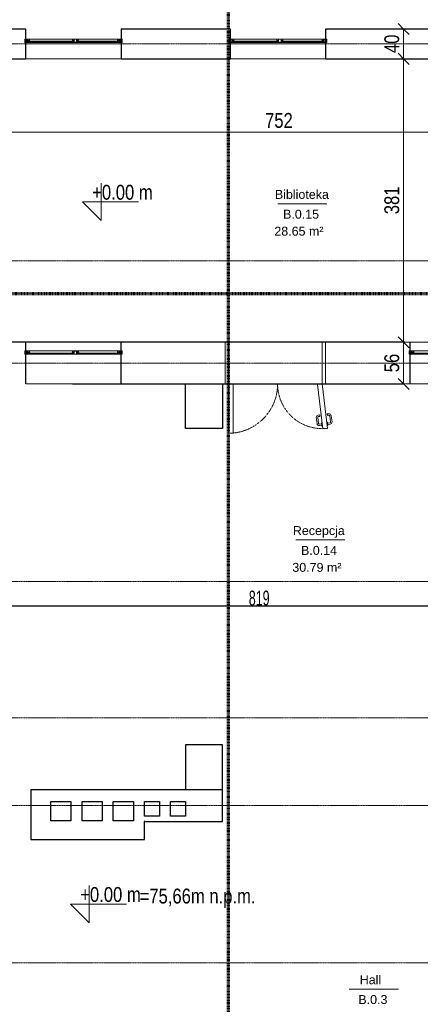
# Model space of a CAD drawing. Header units: millimetres. Extents: x -56965 to 15328, y -25411 to 16900.
# Tile 50 of 69: x -23923 to -18533, y -6241 to 6991. Entities that reach past the tile are written whole.
import ezdxf

# ---------------------------------------------------------------- set-up
doc = ezdxf.new("R2010")
doc.units = ezdxf.units.MM
doc.linetypes.add('Kreska', pattern=[6.35, 3.175, -3.175])
doc.linetypes.add('Linia siatki', pattern=[22.225, 12.7, -3.175, 3.175, -3.175])
for name, color, linetype, lineweight in [('A-ANNO-DIMS', 7, 'Continuous', 5), ('A-ANNO-DIMS-100', 7, 'Continuous', 5), ('A-AREA', 7, 'Continuous', 5), ('A-AREA-IDEN', 7, 'Continuous', 5), ('A-DETL-GENF', 7, 'Continuous', 5), ('A-DOOR', 7, 'Continuous', 5), ('A-DOOR-FRAM', 7, 'Continuous', 5), ('A-DOOR-HDLN', 7, 'Kreska', 5), ('A-FLOR', 7, 'Continuous', 5), ('A-GLAZ', 7, 'Continuous', 5), ('A-WALL', 7, 'Continuous', 5), ('G-ANNO-DIMS', 7, 'Continuous', 5), ('G-ANNO-SYMB', 7, 'Continuous', 5), ('G-ANNO-TEXT', 7, 'Continuous', 5), ('G-IMPT', 7, 'Continuous', 5), ('S-GRID', 7, 'Continuous', 5)]:
    doc.layers.add(name, color=color, linetype=linetype, lineweight=lineweight)
doc.styles.add('Arial_1', font='arial.ttf', dxfattribs={"width": 0.8, "height": 200})
doc.styles.add('Arial_3', font='arial.ttf', dxfattribs={"height": 120})
doc.styles.add('Arial_4', font='arial.ttf', dxfattribs={"width": 0.6, "height": 200})
doc.dimstyles.new('REVIT_standard', dxfattribs={"dimscale": 304.8, "dimtxt": 204.05188, "dimasz": 0.492126, "dimexe": 0.328084, "dimexo": 0.0625, "dimgap": 0, "dimtad": 1, "dimdec": 0, "dimlfac": 0.1, "dimzin": 0, "dimdsep": 46, "dimtxsty": 'Arial_1', "dimblk1": 'OBLIQUE', "dimblk2": 'OBLIQUE', "dimsah": 1, "dimcen": 0.09, "dimazin": 0, "dimtfac": 1, "dimtdec": 4, "dimtix": 1, "dimtmove": 0, "dimatfit": 3, "dimfxl": 0.328084, "dimfxlon": 1, "dimtvp": 1, "dimtolj": 1, "dimtzin": 0, "dimarcsym": 2})
doc.dimstyles.new('standard_wielkość_otworów', dxfattribs={"dimscale": 304.8, "dimtxt": 204.05188, "dimasz": 0.492126, "dimexe": 0.328084, "dimexo": 0.0625, "dimgap": 0, "dimtad": 1, "dimdec": 0, "dimlfac": 0.1, "dimzin": 0, "dimdsep": 46, "dimtxsty": 'Arial_4', "dimblk1": 'OBLIQUE', "dimblk2": 'OBLIQUE', "dimsah": 1, "dimcen": 0.09, "dimazin": 0, "dimtfac": 1, "dimtdec": 4, "dimtix": 1, "dimtmove": 0, "dimatfit": 3, "dimfxl": 0.328084, "dimfxlon": 1, "dimtvp": 1, "dimtolj": 1, "dimtzin": 0, "dimarcsym": 2})

# ---------------------------------------------------------------- blocks, each defined once
blk = doc.blocks.new('Aluprof_MB-45_I_Alu_Window-FIX-4-panel_ENG_R-00495 - 1230 x 1483-1809342-PARTER')
at = {"layer": 'A-DETL-GENF'}
for p, q in [((-64, -65), (-593, -65)), ((-69, -20), (-590, -20)), ((-590, -29), (-69, -29)), ((-590, -35), (-69, -35)), ((593, -65), (-14, -65)), ((590, -20), (18, -20)), ((18, -29), (590, -29)), ((18, -35), (590, -35))]:
    blk.add_line(p, q, dxfattribs=at)
at = {"layer": 'A-GLAZ', "color": 55, "true_color": 0xafaf3c}
for p, q in [((-655, -20), (-640, -20)), ((-655, -65), (-655, -20)), ((-640, -65), (-655, -65)), ((-640, -20), (-640, -65)), ((655, -20), (640, -20)), ((640, -20), (640, -65)), ((640, -65), (655, -65)), ((655, -65), (655, -20))]:
    blk.add_line(p, q, dxfattribs=at)
at = {"layer": 'G-IMPT'}
for p, q in [((-603, -35), (-602, -35)), ((-593, -39), (-595, -39)), ((-593, -38), (-593, -38)), ((-593, -43), (-593, -42)), ((-592, -44), (-593, -44)), ((-592, -35), (-591, -35)), ((-590, -37), (-591, -43)), ((-69, -37), (-67, -43)), ((-66, -35), (-68, -35)), ((-67, -44), (-66, -44)), ((-66, -38), (-66, -38)), ((-66, -43), (-66, -42)), ((-65, -39), (-63, -39)), ((-56, -35), (-56, -35)), ((6, -35), (6, -35)), ((15, -39), (13, -39)), ((16, -35), (18, -35)), ((16, -38), (16, -38)), ((15, -43), (16, -42)), ((17, -44), (16, -44)), ((19, -37), (17, -43)), ((590, -37), (591, -43)), ((592, -35), (591, -35)), ((592, -44), (593, -44)), ((593, -38), (593, -38)), ((593, -39), (595, -39)), ((593, -43), (593, -42)), ((603, -35), (602, -35))]:
    blk.add_line(p, q, dxfattribs=at)
at = {"layer": 'G-IMPT', "flags": 128}
for points in [[(-590, -20), (-591, -20), (-640, -20), (-640, -24), (-639, -24), (-638, -24), (-638, -22), (-635, -22), (-635, -32), (-635, -32), (-635, -32), (-635, -40), (-638, -40), (-638, -38), (-639, -38), (-640, -38), (-640, -47), (-639, -47), (-638, -47), (-638, -45), (-635, -45), (-635, -54), (-635, -54), (-635, -54), (-635, -63), (-638, -63), (-638, -61), (-639, -61), (-640, -61), (-640, -65), (-611, -65), (-611, -61), (-613, -61), (-613, -61), (-613, -63), (-616, -63), (-616, -54), (-616, -54), (-616, -54), (-616, -45), (-613, -45), (-613, -47), (-613, -47), (-611, -47), (-611, -36), (-611, -36), (-612, -36), (-612, -36), (-612, -37), (-616, -37), (-616, -32), (-616, -32), (-616, -32), (-616, -27), (-612, -27), (-612, -28), (-612, -28), (-611, -28), (-611, -28), (-611, -25), (-611, -25), (-615, -25), (-615, -24), (-616, -24), (-616, -22), (-600, -22), (-600, -24), (-602, -24), (-602, -25), (-598, -25), (-597, -24), (-599, -24), (-599, -21), (-592, -21), (-592, -24), (-593, -24), (-592, -25), (-590, -25)], [(-618, -38), (-617, -39), (-613, -39), (-613, -43), (-617, -43), (-618, -44), (-618, -63), (-633, -63), (-633, -44), (-634, -43), (-639, -43), (-639, -41), (-634, -41), (-633, -41), (-633, -22), (-618, -22)], [(-613, -61), (-613, -61), (-614, -61), (-615, -61), (-615, -60), (-610, -60), (-610, -63), (-609, -64), (-595, -64), (-594, -63), (-594, -49), (-595, -48), (-612, -48), (-615, -48), (-615, -47), (-614, -45), (-613, -46), (-613, -47), (-611, -47), (-595, -47), (-594, -47), (-594, -44), (-596, -44), (-601, -43), (-601, -42), (-601, -42), (-600, -42), (-595, -43), (-595, -43), (-595, -41), (-594, -41), (-593, -42), (-593, -65), (-593, -65), (-611, -65), (-611, -61)], [(-596, -29), (-598, -29), (-599, -29), (-600, -29), (-600, -29), (-600, -25), (-600, -25), (-590, -25), (-590, -25), (-590, -29), (-590, -29), (-591, -29), (-592, -29), (-594, -29), (-594, -29), (-596, -29)], [(18, -20), (18, -20), (18, -25), (16, -25), (15, -24), (17, -24), (17, -21), (10, -21), (10, -24), (11, -24), (10, -25), (7, -25), (7, -24), (8, -24), (8, -22), (-8, -22), (-8, -24), (-6, -24), (-6, -25), (-3, -25), (-3, -25), (-3, -28), (-3, -28), (-4, -28), (-4, -28), (-4, -27), (-8, -27), (-8, -32), (-8, -32), (-8, -32), (-8, -37), (-4, -37), (-4, -36), (-4, -36), (-3, -36), (-3, -36), (-3, -47), (-4, -47), (-5, -47), (-5, -45), (-8, -45), (-8, -54), (-8, -54), (-8, -54), (-8, -63), (-5, -63), (-5, -61), (-4, -61), (-3, -61), (-3, -65), (-48, -65), (-48, -61), (-46, -61), (-46, -61), (-46, -63), (-43, -63), (-43, -54), (-42, -54), (-43, -54), (-43, -45), (-46, -45), (-46, -47), (-46, -47), (-48, -47), (-48, -36), (-47, -36), (-47, -36), (-46, -36), (-46, -37), (-42, -37), (-42, -32), (-42, -32), (-42, -32), (-42, -27), (-46, -27), (-46, -28), (-47, -28), (-47, -28), (-48, -28), (-48, -25), (-47, -25), (-44, -25), (-44, -24), (-43, -24), (-43, -22), (-59, -22), (-59, -24), (-57, -24), (-57, -25), (-61, -25), (-62, -24), (-60, -24), (-60, -21), (-67, -21), (-67, -24), (-66, -24), (-67, -25), (-69, -25), (-69, -20), (-68, -20)], [(-62, -29), (-61, -29), (-60, -29), (-59, -29), (-58, -29), (-59, -25), (-59, -25), (-68, -25), (-69, -25), (-69, -29), (-68, -29), (-67, -29), (-66, -29), (-65, -29), (-64, -29), (-63, -29)], [(-45, -61), (-45, -61), (-45, -61), (-44, -61), (-44, -60), (-49, -60), (-49, -63), (-49, -64), (-63, -64), (-64, -63), (-64, -49), (-64, -48), (-46, -48), (-43, -48), (-43, -47), (-45, -45), (-45, -46), (-45, -47), (-48, -47), (-64, -47), (-64, -47), (-64, -44), (-63, -44), (-58, -43), (-57, -42), (-58, -42), (-58, -42), (-63, -43), (-64, -43), (-64, -41), (-65, -41), (-66, -42), (-66, -65), (-65, -65), (-48, -65), (-48, -61)], [(-41, -22), (-9, -22), (-9, -38), (-9, -39), (-4, -39), (-4, -43), (-9, -43), (-9, -44), (-9, -63), (-41, -63), (-41, -44), (-41, -43), (-46, -43), (-46, -39), (-41, -39), (-41, -38)], [(-5, -61), (-5, -61), (-5, -61), (-6, -61), (-6, -60), (-1, -60), (-1, -63), (-1, -64), (13, -64), (14, -63), (14, -49), (14, -48), (-4, -48), (-7, -48), (-7, -47), (-5, -45), (-5, -46), (-5, -47), (-3, -47), (14, -47), (14, -47), (14, -44), (13, -44), (8, -43), (7, -42), (8, -42), (8, -42), (13, -43), (14, -43), (14, -41), (15, -41), (15, -42), (15, -65), (15, -65), (-3, -65), (-3, -61)], [(12, -29), (11, -29), (10, -29), (9, -29), (8, -29), (8, -25), (9, -25), (18, -25), (18, -25), (19, -29), (18, -29), (17, -29), (16, -29), (15, -29), (14, -29), (13, -29)], [(590, -20), (590, -20), (640, -20), (640, -24), (638, -24), (638, -24), (638, -22), (635, -22), (635, -32), (635, -32), (635, -32), (635, -40), (638, -40), (638, -38), (638, -38), (640, -38), (640, -47), (638, -47), (638, -47), (638, -45), (635, -45), (635, -54), (635, -54), (635, -54), (635, -63), (638, -63), (638, -61), (638, -61), (640, -61), (640, -65), (611, -65), (611, -61), (612, -61), (613, -61), (613, -63), (616, -63), (616, -54), (616, -54), (616, -54), (616, -45), (613, -45), (613, -47), (612, -47), (611, -47), (611, -36), (611, -36), (612, -36), (612, -36), (612, -37), (616, -37), (616, -32), (616, -32), (616, -32), (616, -27), (612, -27), (612, -28), (612, -28), (611, -28), (611, -28), (611, -25), (611, -25), (614, -25), (614, -24), (616, -24), (616, -22), (600, -22), (600, -24), (601, -24), (601, -25), (598, -25), (597, -24), (598, -24), (598, -21), (591, -21), (591, -24), (593, -24), (592, -25), (590, -25)], [(596, -29), (598, -29), (599, -29), (600, -29), (600, -29), (600, -25), (600, -25), (590, -25), (590, -25), (590, -29), (590, -29), (591, -29), (592, -29), (594, -29), (594, -29), (596, -29)], [(613, -61), (613, -61), (614, -61), (615, -61), (615, -60), (610, -60), (610, -63), (609, -64), (595, -64), (594, -63), (594, -49), (595, -48), (612, -48), (615, -48), (615, -47), (614, -45), (613, -46), (613, -47), (611, -47), (595, -47), (594, -47), (594, -44), (596, -44), (601, -43), (601, -42), (601, -42), (600, -42), (595, -43), (595, -43), (595, -41), (593, -41), (593, -42), (593, -65), (593, -65), (611, -65), (611, -61)], [(618, -38), (617, -39), (612, -39), (612, -43), (617, -43), (618, -44), (618, -63), (633, -63), (633, -44), (634, -43), (638, -43), (638, -41), (634, -41), (633, -41), (633, -22), (618, -22)]]:
    blk.add_lwpolyline(points, close=True, dxfattribs=at)
for points in [[(-544, -29), (-604, -29), (-604, -35), (-544, -35)], [(-597, -25), (-597, -24), (-597, -24), (-597, -23), (-597, -23), (-596, -22), (-594, -22), (-593, -23), (-592, -23), (-592, -24), (-593, -24), (-593, -25)], [(-593, -41), (-595, -41), (-595, -42)], [(-115, -29), (-55, -29), (-55, -35), (-115, -35)], [(-62, -25), (-62, -24), (-61, -24), (-61, -23), (-61, -23), (-62, -22), (-65, -22), (-66, -23), (-66, -23), (-66, -24), (-66, -24), (-66, -25)], [(-65, -41), (-63, -41), (-63, -42)], [(64, -29), (4, -29), (4, -35), (64, -35)], [(11, -25), (11, -24), (11, -24), (11, -23), (11, -23), (12, -22), (15, -22), (16, -23), (16, -23), (16, -24), (15, -24), (15, -25)], [(15, -41), (13, -41), (13, -42)], [(544, -29), (604, -29), (604, -35), (544, -35)], [(597, -25), (597, -24), (597, -24), (597, -23), (597, -23), (596, -22), (594, -22), (593, -23), (592, -23), (592, -24), (593, -24), (593, -25)], [(593, -41), (595, -41), (595, -42)]]:
    blk.add_lwpolyline(points, dxfattribs=at)
at = {"layer": 'G-IMPT'}
for centre in [(-595, -24), (-64, -24), (13, -24), (595, -24)]:
    blk.add_circle(centre, 1, dxfattribs=at)
for centre, radius, start, end in [((-603, -36), 0.82, 88.3309, 254.1936), ((-606, -47), 10.9, 24.1906, 72.9309), ((-603, -42), 7.1, 38.4087, 84.7254), ((-592, -40), 4.82, 91.8339, 154.522), ((-597, -37), 0.57, 216.6541, 311.4905), ((-592, -39), 3.53, 72.0819, 164.2736), ((-595, -38), 0.606, 180.9387, 274.7577), ((-596, -42), 0.5, 224.7824, 345), ((-591, -38), 1.38, 95.8715, 168.0912), ((-593, -38), 0.711, 284.2724, 341.4484), ((-593, -42), 0.2, 355, 90), ((-593, -43), 0.2, 175, 270), ((-592, -43), 0.8, 270, 355.7208), ((-591, -36), 1.19, 335.9195, 86.1021), ((-591, -36), 0.492, 278.4511, 68.4438), ((-68, -36), 1.19, 93.8979, 204.0805), ((-67, -36), 0.492, 111.5562, 261.5489), ((-66, -39), 3.53, 15.7264, 107.9181), ((-67, -38), 1.38, 11.9088, 84.1285), ((-67, -43), 0.8, 184.2792, 270), ((-66, -40), 4.82, 25.478, 88.1661), ((-65, -38), 0.711, 198.5516, 255.7276), ((-65, -42), 0.2, 90, 185), ((-66, -43), 0.2, 270, 5), ((-63, -38), 0.606, 265.2423, 359.0613), ((-63, -42), 0.5, 195, 315.2176), ((-52, -47), 10.9, 107.0691, 155.8094), ((-62, -37), 0.57, 228.5095, 323.3459), ((-55, -42), 7.1, 95.2746, 141.5913), ((-56, -36), 0.82, 285.8064, 91.6691), ((6, -36), 0.82, 88.3309, 254.1936), ((5, -42), 7.1, 38.4087, 84.7254), ((2, -47), 10.9, 24.1906, 72.9309), ((11, -37), 0.57, 216.6541, 311.4905), ((16, -40), 4.82, 91.8339, 154.522), ((13, -42), 0.5, 224.7824, 345), ((16, -39), 3.53, 72.0819, 164.2736), ((13, -38), 0.606, 180.9387, 274.7577), ((15, -38), 0.711, 284.2724, 341.4484), ((15, -42), 0.2, 355, 90), ((16, -43), 0.2, 175, 270), ((17, -38), 1.38, 95.8715, 168.0912), ((17, -36), 0.492, 278.4511, 68.4438), ((17, -43), 0.8, 270, 355.7208), ((18, -36), 1.19, 335.9195, 86.1021), ((591, -36), 1.19, 93.8979, 204.0805), ((592, -39), 3.53, 15.7264, 107.9181), ((591, -36), 0.492, 111.5562, 261.5489), ((591, -38), 1.38, 11.9088, 84.1285), ((592, -43), 0.8, 184.2792, 270), ((592, -40), 4.82, 25.478, 88.1661), ((593, -38), 0.711, 198.5516, 255.7276), ((593, -42), 0.2, 90, 185), ((593, -43), 0.2, 270, 5), ((595, -38), 0.606, 265.2423, 359.0613), ((596, -42), 0.5, 195, 315.2176), ((606, -47), 10.9, 107.0691, 155.8094), ((603, -42), 7.1, 95.2746, 141.5913), ((597, -37), 0.57, 228.5095, 323.3459), ((603, -36), 0.82, 285.8064, 91.6691)]:
    blk.add_arc(centre, radius, start, end, dxfattribs=at)
blk = doc.blocks.new('ARC_DOOR_DOUBLE - ARC_DOOR_DOUBLE_160 x 211-1591923-PARTER')
at = {"layer": 'A-DOOR'}
for p, q in [((631, 942), (566, 942)), ((566, 942), (566, 280)), ((631, 942), (631, 280)), ((-706, 825), (-737, 821)), ((-704, 805), (-734, 801)), ((-707, 837), (-700, 838)), ((-702, 793), (-707, 837)), ((-704, 876), (-640, 883)), ((-704, 876), (-631, 280)), ((-640, 883), (-566, 288)), ((-627, 847), (-635, 846)), ((-630, 802), (-622, 803)), ((-622, 803), (-627, 847)), ((-626, 835), (-595, 839)), ((-623, 815), (-592, 819)), ((-571, 729), (-581, 810)), ((-551, 732), (-561, 812)), ((-753, 707), (-763, 788)), ((-733, 709), (-743, 790)), ((-701, 703), (-722, 701)), ((-699, 683), (-720, 681)), ((-694, 794), (-702, 793)), ((-699, 683), (-701, 703)), ((-601, 716), (-580, 718)), ((-598, 696), (-601, 716)), ((-598, 696), (-578, 698)), ((-566, 288), (-631, 280)), ((566, 280), (631, 280))]:
    blk.add_line(p, q, dxfattribs=at)
for centre, radius, start, end in [((-733, 791), 30, 97, 187), ((-733, 791), 10, 97, 187), ((-591, 809), 30, 7, 97), ((-591, 809), 10, 7, 97), ((-723, 711), 30, 187, 277), ((-723, 711), 10, 187, 277), ((-581, 728), 10, 277, 7), ((-581, 728), 30, 277, 7)]:
    blk.add_arc(centre, radius, start, end, dxfattribs=at)
at = {"layer": 'A-DOOR-FRAM'}
for p, q in [((-631, 280), (-676, 280)), ((-676, 280), (-676, -280)), ((-631, -280), (-631, 280)), ((676, 280), (631, 280)), ((631, 280), (631, -280)), ((676, -280), (676, 280)), ((-676, -280), (-631, -280)), ((631, -280), (676, -280))]:
    blk.add_line(p, q, dxfattribs=at)
at = {"layer": 'A-DOOR-HDLN'}
for centre, radius, start, end in [((631, 280), 662, 90, 180), ((-631, 280), 600, 0, 97)]:
    blk.add_arc(centre, radius, start, end, dxfattribs=at)
blk = doc.blocks.new('DIMBLOCK22-PARTER')
at = {"layer": 'A-ANNO-DIMS-100', "color": 250, "true_color": 0x303030, "transparency": 16777216}
for p, q in [((-24198, 5478), (-24198, 5578)), ((-16678, 5478), (-16678, 5578)), ((-24198, 5478), (-24273, 5403)), ((-24198, 5478), (-24123, 5553)), ((-24198, 5478), (-16678, 5478)), ((-24198, 5478), (-24198, 5378)), ((-16678, 5478), (-16753, 5403)), ((-16678, 5478), (-16603, 5553)), ((-16678, 5478), (-16678, 5378))]:
    blk.add_line(p, q, dxfattribs=at)
at = {"layer": 'A-ANNO-DIMS-100', "color": 0, "transparency": 16777216, "insert": (-20622, 5738), "char_height": 200, "width": 440.75, "attachment_point": 1, "line_spacing_factor": 0.941778, "style": 'Arial_1'}
blk.add_mtext('752', dxfattribs=at)
blk = doc.blocks.new('_Oblique')
at = {"color": 0, "linetype": 'ByBlock', "lineweight": -2}
blk.add_line((-0.5, -0.5), (0.5, 0.5), dxfattribs=at)
blk = doc.blocks.new('DIMBLOCK24-PARTER')
at = {"layer": 'A-ANNO-DIMS-100', "color": 250, "true_color": 0x303030, "transparency": 16777216}
for p, q in [((-18758, 6866), (-18833, 6941)), ((-18758, 6866), (-18858, 6866)), ((-18758, 6866), (-18758, 6466)), ((-18758, 6866), (-18683, 6791)), ((-18758, 6866), (-18658, 6866)), ((-18758, 6466), (-18833, 6541)), ((-18758, 6466), (-18858, 6466)), ((-18758, 6466), (-18683, 6391)), ((-18758, 6466), (-18658, 6466))]:
    blk.add_line(p, q, dxfattribs=at)
at = {"layer": 'A-ANNO-DIMS-100', "color": 0, "transparency": 16777216, "insert": (-19018, 6543), "char_height": 200, "width": 293.83, "attachment_point": 1, "rotation": 90, "line_spacing_factor": 0.941778, "style": 'Arial_1'}
blk.add_mtext('40', dxfattribs=at)
blk = doc.blocks.new('DIMBLOCK25-PARTER')
at = {"layer": 'A-ANNO-DIMS-100', "color": 250, "true_color": 0x303030, "transparency": 16777216}
for p, q in [((-18758, 6466), (-18833, 6541)), ((-18758, 6466), (-18858, 6466)), ((-18758, 6466), (-18758, 2656)), ((-18758, 6466), (-18683, 6391)), ((-18758, 6466), (-18658, 6466)), ((-18758, 2656), (-18858, 2656)), ((-18758, 2656), (-18833, 2731)), ((-18758, 2656), (-18683, 2581)), ((-18758, 2656), (-18658, 2656))]:
    blk.add_line(p, q, dxfattribs=at)
at = {"layer": 'A-ANNO-DIMS-100', "color": 0, "transparency": 16777216, "insert": (-19018, 4377), "char_height": 200, "width": 440.75, "attachment_point": 1, "rotation": 90, "line_spacing_factor": 0.941778, "style": 'Arial_1'}
blk.add_mtext('381', dxfattribs=at)
blk = doc.blocks.new('DIMBLOCK26-PARTER')
at = {"layer": 'A-ANNO-DIMS-100', "color": 250, "true_color": 0x303030, "transparency": 16777216}
for p, q in [((-18758, 2656), (-18858, 2656)), ((-18758, 2656), (-18833, 2731)), ((-18758, 2656), (-18758, 2096)), ((-18758, 2656), (-18683, 2581)), ((-18758, 2656), (-18658, 2656)), ((-18758, 2096), (-18833, 2171)), ((-18758, 2096), (-18858, 2096)), ((-18758, 2096), (-18683, 2021)), ((-18758, 2096), (-18658, 2096))]:
    blk.add_line(p, q, dxfattribs=at)
at = {"layer": 'A-ANNO-DIMS-100', "color": 0, "transparency": 16777216, "insert": (-19018, 2253), "char_height": 200, "width": 293.83, "attachment_point": 1, "rotation": 90, "line_spacing_factor": 0.941778, "style": 'Arial_1'}
blk.add_mtext('56', dxfattribs=at)
blk = doc.blocks.new('AN_pomieszczenia - Room Tag With Area-359654-PARTER')
at = {"layer": 'A-AREA-IDEN'}
for p in [(-3.3, 0), (3.3, 0)]:
    blk.add_line(p, (0, 0), dxfattribs=at)
blk = doc.blocks.new('Rzędne punktów - Znacznik rzędnej-348474-PARTER')
at = {"layer": 'G-ANNO-DIMS'}
for p, q in [((0, 0), (0, 5)), ((-2.5, 2.5), (0, 0)), ((-2.5, 2.5), (5, 2.5))]:
    blk.add_line(p, q, dxfattribs=at)
blk = doc.blocks.new('Aluprof_MB-45_I_Alu_Window-FIX-4-panel_ENG_R-00495 - 1230 x 1480-1588573-PARTER')
at = {"layer": 'A-DETL-GENF'}
for p, q in [((-69, -120), (-590, -120)), ((-590, -129), (-69, -129)), ((590, -120), (18, -120)), ((18, -129), (590, -129)), ((-64, -165), (-593, -165)), ((-590, -135), (-69, -135)), ((593, -165), (-14, -165)), ((18, -135), (590, -135))]:
    blk.add_line(p, q, dxfattribs=at)
at = {"layer": 'A-GLAZ', "color": 55, "true_color": 0xafaf3c}
for p, q in [((-655, -120), (-640, -120)), ((-655, -165), (-655, -120)), ((-640, -120), (-640, -165)), ((655, -120), (640, -120)), ((640, -120), (640, -165)), ((655, -165), (655, -120)), ((-640, -165), (-655, -165)), ((640, -165), (655, -165))]:
    blk.add_line(p, q, dxfattribs=at)
at = {"layer": 'G-IMPT'}
for p, q in [((-603, -135), (-602, -135)), ((-593, -139), (-595, -139)), ((-593, -138), (-593, -138)), ((-593, -143), (-593, -142)), ((-592, -144), (-593, -144)), ((-592, -135), (-591, -135)), ((-590, -137), (-591, -143)), ((-69, -137), (-67, -143)), ((-66, -135), (-68, -135)), ((-67, -144), (-66, -144)), ((-66, -138), (-66, -138)), ((-66, -143), (-66, -142)), ((-65, -139), (-63, -139)), ((-56, -135), (-56, -135)), ((6, -135), (6, -135)), ((15, -139), (13, -139)), ((16, -135), (18, -135)), ((16, -138), (16, -138)), ((15, -143), (16, -142)), ((17, -144), (16, -144)), ((19, -137), (17, -143)), ((590, -137), (591, -143)), ((592, -135), (591, -135)), ((592, -144), (593, -144)), ((593, -138), (593, -138)), ((593, -139), (595, -139)), ((593, -143), (593, -142)), ((603, -135), (602, -135))]:
    blk.add_line(p, q, dxfattribs=at)
at = {"layer": 'G-IMPT', "flags": 128}
for points in [[(-590, -120), (-591, -120), (-640, -120), (-640, -124), (-639, -124), (-638, -124), (-638, -122), (-635, -122), (-635, -132), (-635, -132), (-635, -132), (-635, -140), (-638, -140), (-638, -138), (-639, -138), (-640, -138), (-640, -147), (-639, -147), (-638, -147), (-638, -145), (-635, -145), (-635, -154), (-635, -154), (-635, -154), (-635, -163), (-638, -163), (-638, -161), (-639, -161), (-640, -161), (-640, -165), (-611, -165), (-611, -161), (-613, -161), (-613, -161), (-613, -163), (-616, -163), (-616, -154), (-616, -154), (-616, -154), (-616, -145), (-613, -145), (-613, -147), (-613, -147), (-611, -147), (-611, -136), (-611, -136), (-612, -136), (-612, -136), (-612, -137), (-616, -137), (-616, -132), (-616, -132), (-616, -132), (-616, -127), (-612, -127), (-612, -128), (-612, -128), (-611, -128), (-611, -128), (-611, -125), (-611, -125), (-615, -125), (-615, -124), (-616, -124), (-616, -122), (-600, -122), (-600, -124), (-602, -124), (-602, -125), (-598, -125), (-597, -124), (-599, -124), (-599, -121), (-592, -121), (-592, -124), (-593, -124), (-592, -125), (-590, -125)], [(-618, -138), (-617, -139), (-613, -139), (-613, -143), (-617, -143), (-618, -144), (-618, -163), (-633, -163), (-633, -144), (-634, -143), (-639, -143), (-639, -141), (-634, -141), (-633, -141), (-633, -122), (-618, -122)], [(-596, -129), (-598, -129), (-599, -129), (-600, -129), (-600, -129), (-600, -125), (-600, -125), (-590, -125), (-590, -125), (-590, -129), (-590, -129), (-591, -129), (-592, -129), (-594, -129), (-594, -129), (-596, -129)], [(18, -120), (18, -120), (18, -125), (16, -125), (15, -124), (17, -124), (17, -121), (10, -121), (10, -124), (11, -124), (10, -125), (7, -125), (7, -124), (8, -124), (8, -122), (-8, -122), (-8, -124), (-6, -124), (-6, -125), (-3, -125), (-3, -125), (-3, -128), (-3, -128), (-4, -128), (-4, -128), (-4, -127), (-8, -127), (-8, -132), (-8, -132), (-8, -132), (-8, -137), (-4, -137), (-4, -136), (-4, -136), (-3, -136), (-3, -136), (-3, -147), (-4, -147), (-5, -147), (-5, -145), (-8, -145), (-8, -154), (-8, -154), (-8, -154), (-8, -163), (-5, -163), (-5, -161), (-4, -161), (-3, -161), (-3, -165), (-48, -165), (-48, -161), (-46, -161), (-46, -161), (-46, -163), (-43, -163), (-43, -154), (-42, -154), (-43, -154), (-43, -145), (-46, -145), (-46, -147), (-46, -147), (-48, -147), (-48, -136), (-47, -136), (-47, -136), (-46, -136), (-46, -137), (-42, -137), (-42, -132), (-42, -132), (-42, -132), (-42, -127), (-46, -127), (-46, -128), (-47, -128), (-47, -128), (-48, -128), (-48, -125), (-47, -125), (-44, -125), (-44, -124), (-43, -124), (-43, -122), (-59, -122), (-59, -124), (-57, -124), (-57, -125), (-61, -125), (-62, -124), (-60, -124), (-60, -121), (-67, -121), (-67, -124), (-66, -124), (-67, -125), (-69, -125), (-69, -120), (-68, -120)], [(-62, -129), (-61, -129), (-60, -129), (-59, -129), (-58, -129), (-59, -125), (-59, -125), (-68, -125), (-69, -125), (-69, -129), (-68, -129), (-67, -129), (-66, -129), (-65, -129), (-64, -129), (-63, -129)], [(-41, -122), (-9, -122), (-9, -138), (-9, -139), (-4, -139), (-4, -143), (-9, -143), (-9, -144), (-9, -163), (-41, -163), (-41, -144), (-41, -143), (-46, -143), (-46, -139), (-41, -139), (-41, -138)], [(12, -129), (11, -129), (10, -129), (9, -129), (8, -129), (8, -125), (9, -125), (18, -125), (18, -125), (19, -129), (18, -129), (17, -129), (16, -129), (15, -129), (14, -129), (13, -129)], [(590, -120), (590, -120), (640, -120), (640, -124), (638, -124), (638, -124), (638, -122), (635, -122), (635, -132), (635, -132), (635, -132), (635, -140), (638, -140), (638, -138), (638, -138), (640, -138), (640, -147), (638, -147), (638, -147), (638, -145), (635, -145), (635, -154), (635, -154), (635, -154), (635, -163), (638, -163), (638, -161), (638, -161), (640, -161), (640, -165), (611, -165), (611, -161), (612, -161), (613, -161), (613, -163), (616, -163), (616, -154), (616, -154), (616, -154), (616, -145), (613, -145), (613, -147), (612, -147), (611, -147), (611, -136), (611, -136), (612, -136), (612, -136), (612, -137), (616, -137), (616, -132), (616, -132), (616, -132), (616, -127), (612, -127), (612, -128), (612, -128), (611, -128), (611, -128), (611, -125), (611, -125), (614, -125), (614, -124), (616, -124), (616, -122), (600, -122), (600, -124), (601, -124), (601, -125), (598, -125), (597, -124), (598, -124), (598, -121), (591, -121), (591, -124), (593, -124), (592, -125), (590, -125)], [(596, -129), (598, -129), (599, -129), (600, -129), (600, -129), (600, -125), (600, -125), (590, -125), (590, -125), (590, -129), (590, -129), (591, -129), (592, -129), (594, -129), (594, -129), (596, -129)], [(618, -138), (617, -139), (612, -139), (612, -143), (617, -143), (618, -144), (618, -163), (633, -163), (633, -144), (634, -143), (638, -143), (638, -141), (634, -141), (633, -141), (633, -122), (618, -122)], [(-613, -161), (-613, -161), (-614, -161), (-615, -161), (-615, -160), (-610, -160), (-610, -163), (-609, -164), (-595, -164), (-594, -163), (-594, -149), (-595, -148), (-612, -148), (-615, -148), (-615, -147), (-614, -145), (-613, -146), (-613, -147), (-611, -147), (-595, -147), (-594, -147), (-594, -144), (-596, -144), (-601, -143), (-601, -142), (-601, -142), (-600, -142), (-595, -143), (-595, -143), (-595, -141), (-594, -141), (-593, -142), (-593, -165), (-593, -165), (-611, -165), (-611, -161)], [(-45, -161), (-45, -161), (-45, -161), (-44, -161), (-44, -160), (-49, -160), (-49, -163), (-49, -164), (-63, -164), (-64, -163), (-64, -149), (-64, -148), (-46, -148), (-43, -148), (-43, -147), (-45, -145), (-45, -146), (-45, -147), (-48, -147), (-64, -147), (-64, -147), (-64, -144), (-63, -144), (-58, -143), (-57, -142), (-58, -142), (-58, -142), (-63, -143), (-64, -143), (-64, -141), (-65, -141), (-66, -142), (-66, -165), (-65, -165), (-48, -165), (-48, -161)], [(-5, -161), (-5, -161), (-5, -161), (-6, -161), (-6, -160), (-1, -160), (-1, -163), (-1, -164), (13, -164), (14, -163), (14, -149), (14, -148), (-4, -148), (-7, -148), (-7, -147), (-5, -145), (-5, -146), (-5, -147), (-3, -147), (14, -147), (14, -147), (14, -144), (13, -144), (8, -143), (7, -142), (8, -142), (8, -142), (13, -143), (14, -143), (14, -141), (15, -141), (15, -142), (15, -165), (15, -165), (-3, -165), (-3, -161)], [(613, -161), (613, -161), (614, -161), (615, -161), (615, -160), (610, -160), (610, -163), (609, -164), (595, -164), (594, -163), (594, -149), (595, -148), (612, -148), (615, -148), (615, -147), (614, -145), (613, -146), (613, -147), (611, -147), (595, -147), (594, -147), (594, -144), (596, -144), (601, -143), (601, -142), (601, -142), (600, -142), (595, -143), (595, -143), (595, -141), (593, -141), (593, -142), (593, -165), (593, -165), (611, -165), (611, -161)]]:
    blk.add_lwpolyline(points, close=True, dxfattribs=at)
for points in [[(-544, -129), (-604, -129), (-604, -135), (-544, -135)], [(-597, -125), (-597, -124), (-597, -124), (-597, -123), (-597, -123), (-596, -122), (-594, -122), (-593, -123), (-592, -123), (-592, -124), (-593, -124), (-593, -125)], [(-115, -129), (-55, -129), (-55, -135), (-115, -135)], [(-62, -125), (-62, -124), (-61, -124), (-61, -123), (-61, -123), (-62, -122), (-65, -122), (-66, -123), (-66, -123), (-66, -124), (-66, -124), (-66, -125)], [(64, -129), (4, -129), (4, -135), (64, -135)], [(11, -125), (11, -124), (11, -124), (11, -123), (11, -123), (12, -122), (15, -122), (16, -123), (16, -123), (16, -124), (15, -124), (15, -125)], [(544, -129), (604, -129), (604, -135), (544, -135)], [(597, -125), (597, -124), (597, -124), (597, -123), (597, -123), (596, -122), (594, -122), (593, -123), (592, -123), (592, -124), (593, -124), (593, -125)], [(-593, -141), (-595, -141), (-595, -142)], [(-65, -141), (-63, -141), (-63, -142)], [(15, -141), (13, -141), (13, -142)], [(593, -141), (595, -141), (595, -142)]]:
    blk.add_lwpolyline(points, dxfattribs=at)
at = {"layer": 'G-IMPT'}
for centre in [(-595, -124), (-64, -124), (13, -124), (595, -124)]:
    blk.add_circle(centre, 1, dxfattribs=at)
for centre, radius, start, end in [((-603, -136), 0.82, 88.3309, 254.1936), ((-606, -147), 10.9, 24.1906, 72.9309), ((-603, -142), 7.1, 38.4087, 84.7254), ((-592, -140), 4.82, 91.8339, 154.522), ((-597, -137), 0.57, 216.6541, 311.4905), ((-592, -139), 3.53, 72.0819, 164.2736), ((-595, -138), 0.606, 180.9387, 274.7577), ((-596, -142), 0.5, 224.7824, 345), ((-591, -138), 1.38, 95.8715, 168.0912), ((-593, -138), 0.711, 284.2724, 341.4484), ((-593, -142), 0.2, 355, 90), ((-593, -143), 0.2, 175, 270), ((-592, -143), 0.8, 270, 355.7208), ((-591, -136), 1.19, 335.9195, 86.1021), ((-591, -136), 0.492, 278.4511, 68.4438), ((-68, -136), 1.19, 93.8979, 204.0805), ((-67, -136), 0.492, 111.5562, 261.5489), ((-66, -139), 3.53, 15.7264, 107.9181), ((-67, -138), 1.38, 11.9088, 84.1285), ((-67, -143), 0.8, 184.2792, 270), ((-66, -140), 4.82, 25.478, 88.1661), ((-65, -138), 0.711, 198.5516, 255.7276), ((-65, -142), 0.2, 90, 185), ((-66, -143), 0.2, 270, 5), ((-63, -138), 0.606, 265.2423, 359.0613), ((-63, -142), 0.5, 195, 315.2176), ((-52, -147), 10.9, 107.0691, 155.8094), ((-62, -137), 0.57, 228.5095, 323.3459), ((-55, -142), 7.1, 95.2746, 141.5913), ((-56, -136), 0.82, 285.8064, 91.6691), ((6, -136), 0.82, 88.3309, 254.1936), ((5, -142), 7.1, 38.4087, 84.7254), ((2, -147), 10.9, 24.1906, 72.9309), ((11, -137), 0.57, 216.6541, 311.4905), ((16, -140), 4.82, 91.8339, 154.522), ((13, -142), 0.5, 224.7824, 345), ((16, -139), 3.53, 72.0819, 164.2736), ((13, -138), 0.606, 180.9387, 274.7577), ((15, -138), 0.711, 284.2724, 341.4484), ((15, -142), 0.2, 355, 90), ((16, -143), 0.2, 175, 270), ((17, -138), 1.38, 95.8715, 168.0912), ((17, -136), 0.492, 278.4511, 68.4438), ((17, -143), 0.8, 270, 355.7208), ((18, -136), 1.19, 335.9195, 86.1021), ((591, -136), 1.19, 93.8979, 204.0805), ((592, -139), 3.53, 15.7264, 107.9181), ((591, -136), 0.492, 111.5562, 261.5489), ((591, -138), 1.38, 11.9088, 84.1285), ((592, -143), 0.8, 184.2792, 270), ((592, -140), 4.82, 25.478, 88.1661), ((593, -138), 0.711, 198.5516, 255.7276), ((593, -142), 0.2, 90, 185), ((593, -143), 0.2, 270, 5), ((595, -138), 0.606, 265.2423, 359.0613), ((596, -142), 0.5, 195, 315.2176), ((606, -147), 10.9, 107.0691, 155.8094), ((603, -142), 7.1, 95.2746, 141.5913), ((597, -137), 0.57, 228.5095, 323.3459), ((603, -136), 0.82, 285.8064, 91.6691)]:
    blk.add_arc(centre, radius, start, end, dxfattribs=at)
blk = doc.blocks.new('*D595')
at = {"layer": 'A-ANNO-DIMS', "color": 0, "lineweight": -2, "transparency": 16777216}
for p, q in [((-24793, -3765), (-24793, -785)), ((-16608, -3765), (-16608, -785)), ((-24793, -885), (-16608, -885))]:
    blk.add_line(p, q, dxfattribs=at)
at = {"layer": 'Defpoints', "color": 0, "transparency": 16777216}
for p in [(-16608, -885), (-24793, -3784), (-16608, -3784)]:
    blk.add_point(p, dxfattribs=at)
at = {"layer": 'A-ANNO-DIMS', "color": 0, "lineweight": -2, "transparency": 16777216, "xscale": 150, "yscale": 150, "zscale": 150, "rotation": 180}
blk.add_blockref('_Oblique', (-24793, -885), dxfattribs=at)
at = {"layer": 'A-ANNO-DIMS', "color": 0, "lineweight": -2, "transparency": 16777216, "xscale": 150, "yscale": 150, "zscale": 150}
blk.add_blockref('_Oblique', (-16608, -885), dxfattribs=at)
at = {"layer": 'A-ANNO-DIMS', "color": 0, "transparency": 16777216, "insert": (-20701, -783), "char_height": 200, "attachment_point": 5, "style": 'Arial_4'}
blk.add_mtext('\\A1;819', dxfattribs=at)

msp = doc.modelspace()

# ---------------------------------------------------------------- linework, layer by layer
for p, q in [((-23838.41602, 2095.59255), (-23838.41602, 2655.59255)), ((-22558.41602, 2095.59255), (-22558.41602, 2655.59255)), ((-18669.91602, 2095.59255), (-18669.91602, 2655.59255)), ((-21693.41602, 1495.59255), (-21693.41602, 2095.59255)), ((-21195.70519, 2095.59255), (-21195.70519, 1495.59255)), ((-21195.70519, 1495.59255), (-21693.41602, 1495.59255)), ((-21195.70519, -2754.40745), (-21693.41602, -2754.40745)), ((-21693.41602, -2754.40745), (-21693.41602, -3354.40745)), ((-21195.70519, -3354.40745), (-21195.70519, -2754.40745)), ((-23774.7375, -3354.40745), (-21195.70519, -3354.40745))]:
    msp.add_line(p, q)
at = {"layer": 'A-AREA'}
for p, q in [((-23838.41602, 6665.59255), (-22558.41602, 6665.59255)), ((-21088.41602, 6665.59255), (-19808.41602, 6665.59255)), ((-17389.91602, 2655.59255), (-18741.91602, 2655.59255))]:
    msp.add_line(p, q, dxfattribs=at)
at = {"layer": 'A-FLOR'}
for p, q in [((-22558.41602, 6465.59255), (-23838.41602, 6465.59255)), ((-19808.41602, 6465.59255), (-21088.41602, 6465.59255))]:
    msp.add_line(p, q, dxfattribs=at)
at = {"layer": 'A-WALL', "lineweight": 25}
for p, q in [((-23838.41602, 6865.59255), (-24618.41602, 6865.59255)), ((-23838.41602, 6465.59255), (-23838.41602, 6865.59255)), ((-21088.41602, 6865.59255), (-22558.41602, 6865.59255)), ((-22558.41602, 6865.59255), (-22558.41602, 6465.59255)), ((-21088.41602, 6465.59255), (-21088.41602, 6865.59255)), ((-18338.41602, 6865.59255), (-19808.41602, 6865.59255)), ((-19808.41602, 6865.59255), (-19808.41602, 6465.59255)), ((-24198.41602, 6465.59255), (-23838.41602, 6465.59255)), ((-22558.41602, 6465.59255), (-21088.41602, 6465.59255)), ((-19808.41602, 6465.59255), (-18338.41602, 6465.59255)), ((-18741.91602, 2655.59255), (-24198.41602, 2655.59255)), ((-23213.41602, 2095.59255), (-19523.41602, 2095.59255)), ((-19523.41602, 2095.59255), (-18741.91602, 2095.59255)), ((-23774.7375, -3354.40745), (-23774.7375, -4024.40745)), ((-21195.70519, -3784.40745), (-21195.70519, -3354.40745)), ((-23503.41602, -3514.40745), (-23233.41602, -3514.40745)), ((-23503.41602, -3774.40745), (-23503.41602, -3514.40745)), ((-23233.41602, -3514.40745), (-23233.41602, -3774.40745)), ((-23083.41602, -3514.40745), (-22813.41602, -3514.40745)), ((-23083.41602, -3774.40745), (-23083.41602, -3514.40745)), ((-22813.41602, -3514.40745), (-22813.41602, -3774.40745)), ((-22663.41602, -3514.40745), (-22393.41602, -3514.40745)), ((-22663.41602, -3774.40745), (-22663.41602, -3514.40745)), ((-22393.41602, -3514.40745), (-22393.41602, -3774.40745)), ((-22243.41602, -3514.40745), (-22043.41602, -3514.40745)), ((-22243.41602, -3714.40745), (-22243.41602, -3514.40745)), ((-22043.41602, -3514.40745), (-22043.41602, -3714.40745)), ((-21893.41602, -3514.40745), (-21693.41602, -3514.40745)), ((-21893.41602, -3714.40745), (-21893.41602, -3514.40745)), ((-21693.41602, -3514.40745), (-21693.41602, -3714.40745)), ((-23233.41602, -3774.40745), (-23503.41602, -3774.40745)), ((-22813.41602, -3774.40745), (-23083.41602, -3774.40745)), ((-22393.41602, -3774.40745), (-22663.41602, -3774.40745)), ((-22043.41602, -3714.40745), (-22243.41602, -3714.40745)), ((-22243.41602, -4024.40745), (-22243.41602, -3784.40745)), ((-22243.41602, -3784.40745), (-21195.70519, -3784.40745)), ((-21693.41602, -3714.40745), (-21893.41602, -3714.40745)), ((-23774.7375, -4024.40745), (-22243.41602, -4024.40745))]:
    msp.add_line(p, q, dxfattribs=at)
at = {"layer": 'A-WALL'}
for p, q in [((-22558.41602, 2095.59255), (-23838.41602, 2095.59255)), ((-17389.91602, 2095.59255), (-18758.43853, 2095.59255)), ((-22243.41602, -3784.40745), (-22243.41602, -3774.40745))]:
    msp.add_line(p, q, dxfattribs=at)
at = {"layer": 'G-ANNO-SYMB', "linetype": 'Kreska', "lineweight": 70}
for p, q in [((-21113.01642, -23341.36614), (-21113.01642, 12672.5755)), ((-53035.10468, 3311.78971), (-6267.55036, 3311.78971))]:
    msp.add_line(p, q, dxfattribs=at)
at = {"layer": 'S-GRID', "linetype": 'Linia siatki'}
for p, q in [((-55866.74056, 6665.59255), (-890.97502, 6665.59255)), ((-55866.74056, 3751.59255), (1287.74041, 3751.59255)), ((-55866.74056, 2375.59255), (1287.74041, 2375.59255)), ((-55866.74056, -559.40745), (1287.74041, -559.40745)), ((-55866.74056, -2392.40745), (1287.74041, -2392.40745)), ((-55866.74056, -3569.40745), (1287.74041, -3569.40745)), ((-55866.74056, -5684.40745), (1287.74041, -5684.40745))]:
    msp.add_line(p, q, dxfattribs=at)

# ---------------------------------------------------------------- block references
at = {"layer": 'A-AREA-IDEN', "xscale": 99.99999999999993, "yscale": 99.99999999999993, "zscale": 99.99999999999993}
for p in [(-20121.89219, 4517.99491), (-19879.97587, 0), (-19159.01679, -6036.44604)]:
    msp.add_blockref('AN_pomieszczenia - Room Tag With Area-359654-PARTER', p, dxfattribs=at)
at = {"layer": 'A-DOOR', "rotation": 180}
msp.add_blockref('ARC_DOOR_DOUBLE - ARC_DOOR_DOUBLE_160 x 211-1591923-PARTER', (-20484.41602, 2375.59255), dxfattribs=at)
at = {"layer": 'A-GLAZ', "color": 55, "true_color": 0xafaf3c, "rotation": 180}
for name, p in [('Aluprof_MB-45_I_Alu_Window-FIX-4-panel_ENG_R-00495 - 1230 x 1483-1809342-PARTER', (-23198.41602, 6665.59255)), ('Aluprof_MB-45_I_Alu_Window-FIX-4-panel_ENG_R-00495 - 1230 x 1483-1809342-PARTER', (-20448.41602, 6665.59255)), ('Aluprof_MB-45_I_Alu_Window-FIX-4-panel_ENG_R-00495 - 1230 x 1480-1588573-PARTER', (-23198.41602, 2375.59255)), ('Aluprof_MB-45_I_Alu_Window-FIX-4-panel_ENG_R-00495 - 1230 x 1480-1588573-PARTER', (-18029.91602, 2375.59255))]:
    msp.add_blockref(name, p, dxfattribs=at)
at = {"layer": 'G-ANNO-DIMS', "xscale": 99.99999999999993, "yscale": 99.99999999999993, "zscale": 99.99999999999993}
for p in [(-22826.4247, 4293.17431), (-22987.4217, -5143.72649)]:
    msp.add_blockref('Rzędne punktów - Znacznik rzędnej-348474-PARTER', p, dxfattribs=at)

# ---------------------------------------------------------------- texts
at = {"layer": 'A-AREA-IDEN', "char_height": 120, "attachment_point": 1, "style": 'Arial_3'}
for s, insert, width in [('Biblioteka', (-20490.13661, 4703.36118), 801.6875), ('B.0.15', (-20380.05638, 4437.57613), 633.333125), ('28.65 m²', (-20497.51161, 4209.2615), 857.805625), ('Recepcja', (-20248.2203, 185.36627), 801.6875), ('B.0.14', (-20138.14007, -80.41878), 633.333125), ('30.79 m²', (-20255.5953, -308.73341), 857.805625), ('Hall', (-19348.76122, -5851.07977), 368.77625), ('B.0.3', (-19367.18098, -6116.86482), 513.08)]:
    msp.add_mtext(s, dxfattribs=dict(at, insert=insert, width=width))
at = {"layer": 'G-ANNO-DIMS', "color": 1, "true_color": 0xff0000, "char_height": 200, "width": 962.2685768, "attachment_point": 1, "line_spacing_factor": 0.941778, "style": 'Arial_1'}
for insert in [(-22947.36994, 4772.23803), (-23108.36694, -4664.66278)]:
    msp.add_mtext('+0.00 m', dxfattribs=dict(at, insert=insert))
at = {"layer": 'G-ANNO-TEXT', "color": 1, "true_color": 0xff0000, "insert": (-22309.68729, -4685.90378), "char_height": 200, "width": 1930.4635, "attachment_point": 1, "style": 'Arial_1'}
msp.add_mtext('=75,66m n.p.m.', dxfattribs=at)

# ---------------------------------------------------------------- dimensions: what is measured, and where the dimension line sits
at = {"layer": 'A-ANNO-DIMS', "color": 250, "true_color": 0x303030}
for base, p1, p2, override, picture, middle in [((-18758.43853, 6465.59255), (-18658.43853, 6865.59255), (-18658.43853, 6465.59255), {"dimpost": '<>', "dimfxl": 400}, 'DIMBLOCK24-PARTER', (-18860.55313, 6665.59255)), ((-18758.43853, 2655.59255), (-18658.43853, 6465.59255), (-18658.43853, 2655.59255), {"dimpost": '<>', "dimfxl": 3810}, 'DIMBLOCK25-PARTER', (-18860.62134, 4560.59255)), ((-18758.43853, 2095.59255), (-18658.43853, 2655.59255), (-18658.43853, 2095.59255), {"dimpost": '<>', "dimfxl": 560}, 'DIMBLOCK26-PARTER', (-18860.55313, 2375.59255))]:
    dim = msp.add_linear_dim(base=base, p1=p1, p2=p2, angle=90, dimstyle='REVIT_standard', override=override, dxfattribs=at)
    dim.commit()
    dim.dimension.update_dxf_attribs({"geometry": picture, "text_midpoint": middle})
dim = msp.add_linear_dim(base=(-16678.41602, 5478.25279), p1=(-24198.41602, 5578.25279), p2=(-16678.41602, 5578.25279), dimstyle='REVIT_standard', override={"dimpost": '<>', "dimfxl": 7520}, dxfattribs=at)
dim.commit()
dim.dimension.update_dxf_attribs({"geometry": 'DIMBLOCK22-PARTER', "text_midpoint": (-20438.41602, 5580.36739)})
dim = msp.add_aligned_dim(p1=(-24793.4160230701, -3784.4074520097), p2=(-16608.4160230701, -3784.4074520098), distance=2898.9203350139, dimstyle='standard_wielkość_otworów', override={"dimpost": '<>', "dimfxl": 5450}, dxfattribs=at)
dim.commit()
dim.dimension.update_dxf_attribs({"geometry": '*D595', "text_midpoint": (-20700.9160230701, -783.3725194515)})

doc.saveas('drawing.dxf')
